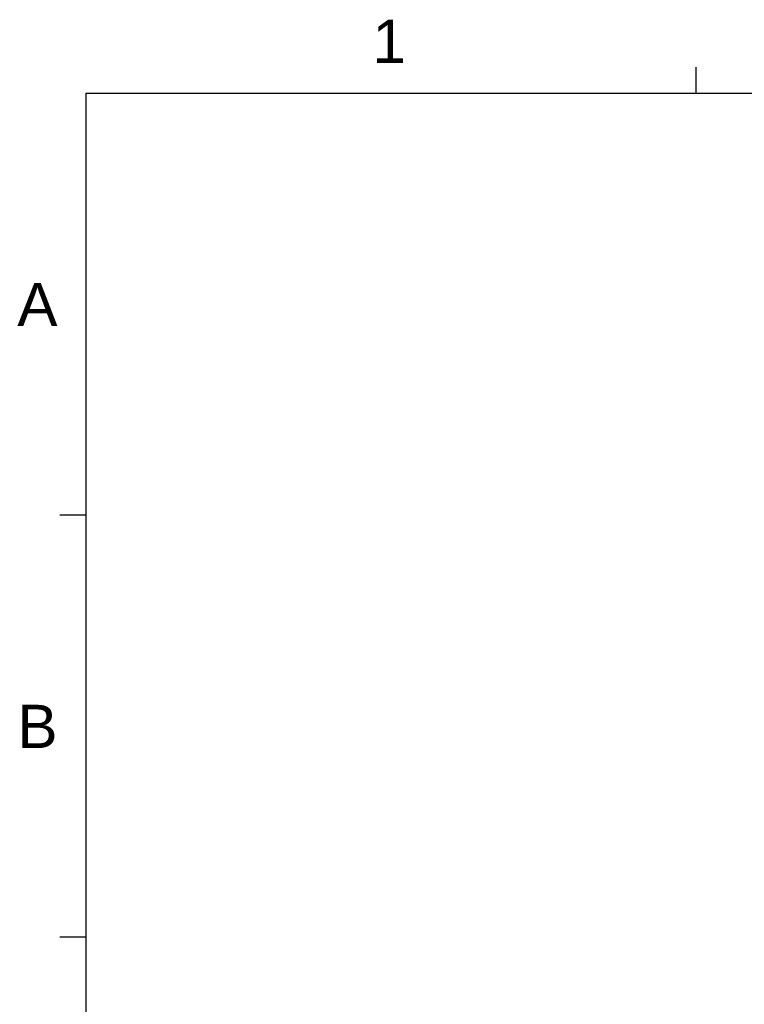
# Model space of a CAD drawing. Header units: millimetres. Extents: x 14 to 2347, y 26 to 1654.
# Tile 29 of 61: x 29 to 364, y 1199 to 1654. Entities that reach past the tile are written whole.
import ezdxf
from ezdxf.enums import TextEntityAlignment as Align

# ---------------------------------------------------------------- set-up
doc = ezdxf.new("R2010")
doc.units = ezdxf.units.MM
doc.header["$LTSCALE"] = 4
doc.layers.get('0').update_dxf_attribs({"lineweight": 25})
doc.styles.add('TEXTSTYLE_1_90', font='arial.ttf')

# ---------------------------------------------------------------- blocks, each defined once
blk = doc.blocks.new('圖框 A2')
at = {"color": 3, "linetype": 'Continuous', "true_color": 0x00ff00}
for p, q in [((85.5, 405), (85.5, 408)), ((15, 405), (579, 405)), ((15, 405), (15, 15)), ((15, 356.25), (12, 356.25)), ((15, 307.5), (12, 307.5))]:
    blk.add_line(p, q, dxfattribs=at)
at = {"color": 1, "true_color": 0xff0000, "style": 'TEXTSTYLE_1_90'}
for s, p in [('1', (50.062581, 408.50499)), ('A', (9.416938, 378.093985)), ('B', (9.416938, 329.343985))]:
    blk.add_text(s, height=5, dxfattribs=at).set_placement(p, align=Align.CENTER)

msp = doc.modelspace()

# ---------------------------------------------------------------- block references
at = {"xscale": 4, "yscale": 4, "zscale": 4}
msp.add_blockref('圖框 A2', (0, 0), dxfattribs=at)

doc.saveas('drawing.dxf')
